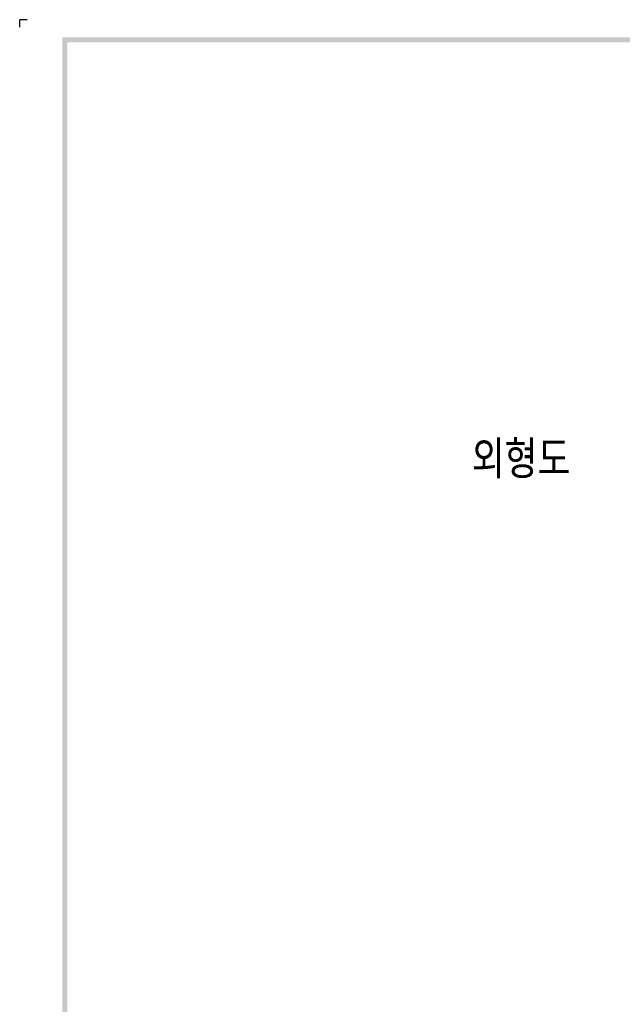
# Model space of a CAD drawing. Extents: x 2148 to 4017, y -907 to 1565.
# Tile 2 of 18: x 2361 to 2602, y 1172 to 1565. Entities that reach past the tile are written whole.
import ezdxf

# ---------------------------------------------------------------- set-up
doc = ezdxf.new("R2010")
doc.units = 0
doc.header["$LTSCALE"] = 3
doc.header["$MEASUREMENT"] = 0
doc.layers.add('di', color=3, linetype='CONTINUOUS')
doc.layers.add('dwg', color=7, linetype='CONTINUOUS')
doc.styles.get("Standard").update_dxf_attribs({"font": 'romans.shx', "height": 3, "bigfont": 'ghs.shx'})

msp = doc.modelspace()

# ---------------------------------------------------------------- linework, layer by layer
at = {"layer": 'di'}
for p in [(2364.389, 1564.64), (2361.389, 1561.64)]:
    msp.add_line(p, (2361.389, 1564.64), dxfattribs=at)
at = {"layer": 'dwg'}
for points in [[(2378.389, 1557.64), (2380.389, 1555.64), (4010.389, 1557.64), (4008.389, 1555.64)], [(2378.389, 409.64), (2380.389, 410.64), (2378.389, 1557.64), (2380.389, 1555.64)]]:
    msp.add_trace(points, dxfattribs=at)

# ---------------------------------------------------------------- texts
at = {"layer": 'di', "insert": (2541.828, 1396.683), "char_height": 15, "width": 74.93994, "attachment_point": 1}
msp.add_mtext('{\\Fromans,hgs|c129;외형도}', dxfattribs=at)

doc.saveas('drawing.dxf')
